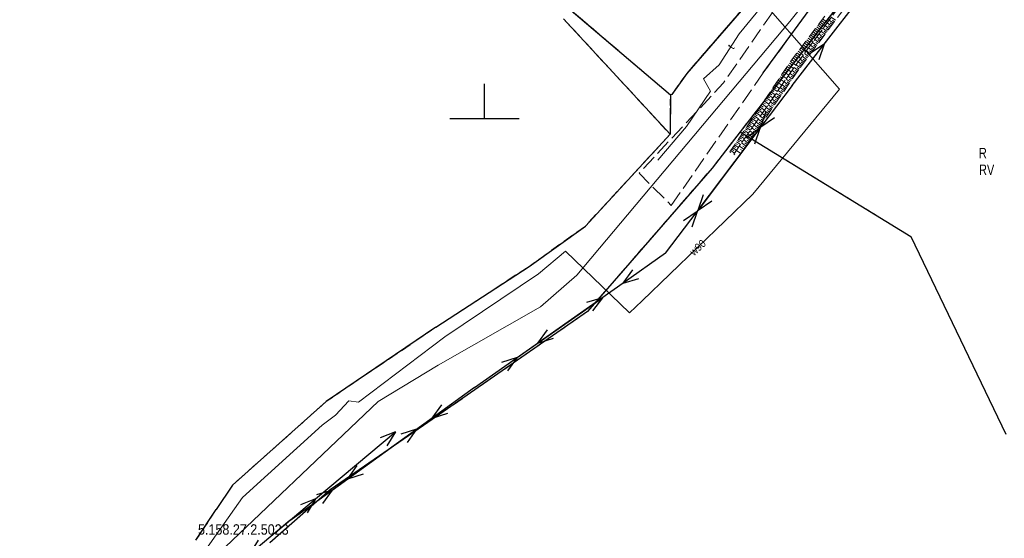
# Model space of a CAD drawing. Header units: metres. Extents: x 5548743 to 5556416, y 5707500 to 5714000.
# Tile 8 of 203: x 5551033 to 5551175, y 5711440 to 5711514. Entities that reach past the tile are written whole.
import ezdxf
from ezdxf.enums import TextEntityAlignment as Align

# ---------------------------------------------------------------- set-up
doc = ezdxf.new("R2010")
doc.units = ezdxf.units.M
doc.header["$MEASUREMENT"] = 0
for name, pattern in [('1.5_0.75', [2.25, 1.5, -0.75]), ('2.25_0.75', [3, 2.25, -0.75]), ('219-1000', [0]), ('suep_nn_1000', [0])]:
    doc.linetypes.add(name, pattern=pattern)
doc.layers.get('0').update_dxf_attribs({"color": 2, "linetype": 'CONTINUOUS', "lineweight": 5})
for name, color, linetype in [('000 Inne (niezydentyfikowane)', 7, 'CONTINUOUS'), ('209-oznaczenie konturu klasyfikacyjnego', 7, 'CONTINUOUS'), ('210-oznaczenie konturu użytku gruntowego', 7, 'CONTINUOUS'), ('217-kontur klasyfikacyjny', 7, 'CONTINUOUS'), ('218-kontur użytku gruntowego', 7, 'CONTINUOUS'), ('219-działka ewidencyjna', 7, 'CONTINUOUS'), ('jezdnia', 7, 'CONTINUOUS'), ('krawężnik', 7, 'CONTINUOUS'), ('przewód elektroenergetyczny niskiego napięcia', 7, 'CONTINUOUS'), ('przewód kanalizacyjny', 7, 'CONTINUOUS'), ('przewód telekomunikacyjny podziemny', 7, 'CONTINUOUS'), ('przewód telekomunikacyjny podziemny-Atr1', 7, 'CONTINUOUS'), ('przewód wodociągowy', 7, 'CONTINUOUS'), ('przewód wodociągowy-Atr1', 7, 'CONTINUOUS'), ('skarpa nieumocniona', 7, 'CONTINUOUS'), ('Szczegółowa osnowa geodezyjna wysokościowa-Atr103', 7, 'CONTINUOUS'), ('Wstawianie ramki sekcyjnej z opisem', 7, 'CONTINUOUS')]:
    doc.layers.add(name, color=color, linetype=linetype)
doc.styles.get("Standard").update_dxf_attribs({"font": 'Working1250', "width": 0.75})

# ---------------------------------------------------------------- blocks, each defined once
blk = doc.blocks.new('SUEP1')
at = {"color": 0, "linetype": 'Continuous'}
for p, q in [((0, 0), (7.5, 0)), ((7.5, 0), (5.25, 0.75)), ((7.5, 0), (5.25, -0.75)), ((7.5, 0), (22.5, 0)), ((22.5, 0), (20.25, 0.75)), ((22.5, 0), (20.25, -0.75))]:
    blk.add_line(p, q, dxfattribs=at)
blk = doc.blocks.new('RAMKA1000K')
at = {"color": 0}
for p, q in [((700, 0), (700, 5)), ((695, 0), (705, 0))]:
    blk.add_line(p, q, dxfattribs=at)

msp = doc.modelspace()

# ---------------------------------------------------------------- linework, layer by layer
at = {"layer": '000 Inne (niezydentyfikowane)', "color": 252, "linetype": 'Continuous', "lineweight": 18, "flags": 128}
for points in [[(5551148.15, 5711513.63), (5551148.5, 5711513.38)], [(5551148.33, 5711513.86), (5551149.01, 5711513.34)], [(5551148.5, 5711514.09), (5551148.84, 5711513.83)], [(5551148.67, 5711514.32), (5551149.35, 5711513.8)], [(5551149.91, 5711513.32), (5551149.32, 5711513.77)], [(5551150.21, 5711513.73), (5551149.62, 5711514.17)], [(5551150.06, 5711513.53), (5551149.77, 5711513.75)], [(5551150.51, 5711514.13), (5551149.92, 5711514.57)], [(5551150.36, 5711513.93), (5551150.07, 5711514.15)], [(5551147.11, 5711512.25), (5551147.46, 5711511.99)], [(5551147.29, 5711512.49), (5551147.98, 5711511.96)], [(5551147.46, 5711512.72), (5551147.81, 5711512.45)], [(5551147.63, 5711512.95), (5551148.33, 5711512.42)], [(5551147.81, 5711513.18), (5551148.15, 5711512.92)], [(5551147.98, 5711513.41), (5551148.67, 5711512.89)], [(5551149.02, 5711512.12), (5551148.43, 5711512.56)], [(5551149.32, 5711512.52), (5551148.73, 5711512.96)], [(5551149.17, 5711512.32), (5551148.87, 5711512.54)], [(5551149.61, 5711512.92), (5551149.02, 5711513.37)], [(5551149.46, 5711512.72), (5551149.17, 5711512.94)], [(5551149.76, 5711513.12), (5551149.47, 5711513.35)], [(5551146.05, 5711510.85), (5551146.4, 5711510.58)], [(5551146.23, 5711511.09), (5551146.93, 5711510.55)], [(5551146.4, 5711511.32), (5551146.76, 5711511.05)], [(5551146.58, 5711511.55), (5551147.29, 5711511.02)], [(5551146.76, 5711511.79), (5551147.11, 5711511.52)], [(5551146.93, 5711512.02), (5551147.63, 5711511.49)], [(5551147.82, 5711510.52), (5551147.23, 5711510.95)], [(5551148.12, 5711510.92), (5551147.53, 5711511.36)], [(5551147.97, 5711510.72), (5551147.68, 5711510.94)], [(5551148.42, 5711511.32), (5551147.83, 5711511.76)], [(5551148.27, 5711511.12), (5551147.97, 5711511.34)], [(5551148.72, 5711511.72), (5551148.13, 5711512.16)], [(5551148.57, 5711511.52), (5551148.27, 5711511.74)], [(5551148.87, 5711511.92), (5551148.57, 5711512.14)], [(5551144.97, 5711509.42), (5551145.33, 5711509.15)], [(5551145.15, 5711509.66), (5551145.87, 5711509.11)], [(5551145.33, 5711509.9), (5551145.69, 5711509.63)], [(5551145.51, 5711510.14), (5551146.23, 5711509.6)], [(5551145.69, 5711510.38), (5551146.05, 5711510.11)], [(5551145.87, 5711510.61), (5551146.58, 5711510.07)], [(5551146.92, 5711509.32), (5551146.34, 5711509.75)], [(5551147.22, 5711509.72), (5551146.64, 5711510.15)], [(5551147.07, 5711509.52), (5551146.78, 5711509.73)], [(5551147.52, 5711510.12), (5551146.94, 5711510.55)], [(5551147.37, 5711509.92), (5551147.08, 5711510.13)], [(5551147.67, 5711510.32), (5551147.38, 5711510.54)], [(5551143.89, 5711507.95), (5551144.27, 5711507.7)], [(5551144.06, 5711508.2), (5551144.82, 5711507.69)], [(5551144.24, 5711508.45), (5551144.6, 5711508.18)], [(5551144.42, 5711508.7), (5551145.15, 5711508.14)], [(5551144.6, 5711508.94), (5551144.97, 5711508.66)], [(5551144.78, 5711509.18), (5551145.51, 5711508.63)], [(5551145.72, 5711507.71), (5551145.15, 5711508.14)], [(5551146.02, 5711508.11), (5551145.44, 5711508.54)], [(5551145.87, 5711507.91), (5551145.58, 5711508.13)], [(5551146.32, 5711508.51), (5551145.74, 5711508.95)], [(5551146.17, 5711508.31), (5551145.88, 5711508.53)], [(5551146.62, 5711508.92), (5551146.04, 5711509.35)], [(5551146.47, 5711508.72), (5551146.18, 5711508.93)], [(5551146.77, 5711509.12), (5551146.48, 5711509.33)], [(5551143.06, 5711506.71), (5551143.79, 5711506.22)], [(5551143.22, 5711506.95), (5551143.59, 5711506.71)], [(5551143.39, 5711507.2), (5551144.13, 5711506.7)], [(5551143.55, 5711507.45), (5551143.93, 5711507.2)], [(5551143.72, 5711507.7), (5551144.47, 5711507.2)], [(5551144.85, 5711506.49), (5551144.26, 5711506.89)], [(5551145.14, 5711506.9), (5551144.55, 5711507.31)], [(5551144.99, 5711506.69), (5551144.7, 5711506.9)], [(5551145.42, 5711507.31), (5551144.83, 5711507.72)], [(5551145.28, 5711507.11), (5551144.98, 5711507.31)], [(5551145.57, 5711507.51), (5551145.28, 5711507.73)], [(5551142.09, 5711505.26), (5551142.79, 5711504.79)], [(5551142.25, 5711505.5), (5551142.6, 5711505.26)], [(5551142.41, 5711505.74), (5551143.12, 5711505.26)], [(5551142.57, 5711505.98), (5551142.93, 5711505.74)], [(5551142.73, 5711506.22), (5551143.45, 5711505.74)], [(5551142.89, 5711506.46), (5551143.26, 5711506.22)], [(5551143.72, 5711504.84), (5551143.12, 5711505.25)], [(5551144, 5711505.25), (5551143.4, 5711505.66)], [(5551143.86, 5711505.04), (5551143.56, 5711505.25)], [(5551144.29, 5711505.66), (5551143.69, 5711506.07)], [(5551144.14, 5711505.46), (5551143.84, 5711505.66)], [(5551144.57, 5711506.07), (5551143.97, 5711506.48)], [(5551144.43, 5711505.87), (5551144.13, 5711506.07)], [(5551144.71, 5711506.28), (5551144.41, 5711506.48)], [(5551141.15, 5711503.87), (5551141.83, 5711503.41)], [(5551141.3, 5711504.1), (5551141.65, 5711503.87)], [(5551141.46, 5711504.33), (5551142.15, 5711503.86)], [(5551141.61, 5711504.56), (5551141.96, 5711504.33)], [(5551141.77, 5711504.79), (5551142.47, 5711504.32)], [(5551141.93, 5711505.03), (5551142.28, 5711504.79)], [(5551142.87, 5711503.6), (5551142.26, 5711504.02)], [(5551143.15, 5711504.01), (5551142.54, 5711504.43)], [(5551143.01, 5711503.81), (5551142.71, 5711504.02)], [(5551143.44, 5711504.42), (5551142.83, 5711504.84)], [(5551143.29, 5711504.22), (5551142.99, 5711504.43)], [(5551143.58, 5711504.63), (5551143.28, 5711504.84)], [(5551140.1, 5711502.3), (5551140.42, 5711502.08)], [(5551140.24, 5711502.52), (5551140.9, 5711502.07)], [(5551140.39, 5711502.74), (5551140.73, 5711502.52)], [(5551140.54, 5711502.96), (5551141.21, 5711502.51)], [(5551140.69, 5711503.19), (5551141.03, 5711502.96)], [(5551140.84, 5711503.41), (5551141.52, 5711502.96)], [(5551141, 5711503.64), (5551141.34, 5711503.41)], [(5551141.73, 5711501.95), (5551141.12, 5711502.38)], [(5551142.02, 5711502.36), (5551141.4, 5711502.79)], [(5551141.88, 5711502.16), (5551141.57, 5711502.37)], [(5551142.3, 5711502.78), (5551141.69, 5711503.2)], [(5551142.16, 5711502.57), (5551141.85, 5711502.78)], [(5551142.58, 5711503.19), (5551141.97, 5711503.61)], [(5551142.44, 5711502.98), (5551142.14, 5711503.19)], [(5551142.73, 5711503.39), (5551142.42, 5711503.6)], [(5551139.23, 5711501), (5551139.54, 5711500.79)], [(5551139.37, 5711501.21), (5551140.01, 5711500.78)], [(5551139.51, 5711501.43), (5551139.83, 5711501.21)], [(5551139.66, 5711501.64), (5551140.3, 5711501.21)], [(5551139.8, 5711501.86), (5551140.13, 5711501.64)], [(5551139.95, 5711502.08), (5551140.6, 5711501.64)], [(5551140.88, 5711500.71), (5551140.25, 5711501.14)], [(5551141.16, 5711501.12), (5551140.54, 5711501.55)], [(5551141.02, 5711500.91), (5551140.71, 5711501.13)], [(5551141.45, 5711501.54), (5551140.83, 5711501.96)], [(5551141.31, 5711501.33), (5551141, 5711501.54)], [(5551141.59, 5711501.74), (5551141.28, 5711501.96)], [(5551138.24, 5711499.53), (5551138.85, 5711499.12)], [(5551138.38, 5711499.74), (5551138.69, 5711499.54)], [(5551138.52, 5711499.95), (5551139.14, 5711499.54)], [(5551138.66, 5711500.16), (5551138.97, 5711499.95)], [(5551138.8, 5711500.37), (5551139.42, 5711499.95)], [(5551138.94, 5711500.58), (5551139.26, 5711500.37)], [(5551139.08, 5711500.79), (5551139.71, 5711500.36)], [(5551139.72, 5711499.02), (5551139.09, 5711499.46)], [(5551140.01, 5711499.45), (5551139.38, 5711499.88)], [(5551139.87, 5711499.23), (5551139.55, 5711499.45)], [(5551140.3, 5711499.87), (5551139.67, 5711500.3)], [(5551140.16, 5711499.66), (5551139.84, 5711499.87)], [(5551140.59, 5711500.29), (5551139.96, 5711500.72)], [(5551140.45, 5711500.08), (5551140.13, 5711500.29)], [(5551140.73, 5711500.5), (5551140.42, 5711500.71)], [(5551137.26, 5711498.07), (5551137.55, 5711497.88)], [(5551137.4, 5711498.28), (5551137.99, 5711497.89)], [(5551137.54, 5711498.49), (5551137.84, 5711498.29)], [(5551137.68, 5711498.7), (5551138.28, 5711498.3)], [(5551137.82, 5711498.91), (5551138.12, 5711498.71)], [(5551137.96, 5711499.12), (5551138.56, 5711498.71)], [(5551138.1, 5711499.32), (5551138.4, 5711499.12)], [(5551138.84, 5711497.74), (5551138.2, 5711498.19)], [(5551139.13, 5711498.17), (5551138.5, 5711498.61)], [(5551138.99, 5711497.96), (5551138.67, 5711498.18)], [(5551139.43, 5711498.6), (5551138.79, 5711499.04)], [(5551139.28, 5711498.39), (5551138.96, 5711498.6)], [(5551139.57, 5711498.81), (5551139.26, 5711499.03)], [(5551136.28, 5711496.62), (5551136.84, 5711496.24)], [(5551136.42, 5711496.82), (5551136.71, 5711496.63)], [(5551136.56, 5711497.03), (5551137.13, 5711496.65)], [(5551136.7, 5711497.24), (5551136.99, 5711497.05)], [(5551136.84, 5711497.45), (5551137.42, 5711497.06)], [(5551136.98, 5711497.66), (5551137.27, 5711497.46)], [(5551137.12, 5711497.87), (5551137.7, 5711497.48)], [(5551137.95, 5711496.45), (5551137.3, 5711496.9)], [(5551138.25, 5711496.88), (5551137.6, 5711497.33)], [(5551138.1, 5711496.67), (5551137.78, 5711496.89)], [(5551138.55, 5711497.32), (5551137.9, 5711497.76)], [(5551138.4, 5711497.1), (5551138.07, 5711497.32)], [(5551138.69, 5711497.53), (5551138.37, 5711497.75)], [(5551135.44, 5711495.36), (5551135.98, 5711495)], [(5551135.58, 5711495.57), (5551135.86, 5711495.39)], [(5551135.72, 5711495.78), (5551136.27, 5711495.41)], [(5551135.86, 5711495.99), (5551136.14, 5711495.81)], [(5551136, 5711496.2), (5551136.56, 5711495.83)], [(5551136.14, 5711496.41), (5551136.42, 5711496.22)], [(5551136.91, 5711494.94), (5551136.26, 5711495.39)], [(5551137.34, 5711495.57), (5551136.69, 5711496.02)], [(5551137.17, 5711495.31), (5551136.84, 5711495.54)], [(5551137.65, 5711496.02), (5551137, 5711496.46)], [(5551137.5, 5711495.8), (5551137.17, 5711496.02)], [(5551137.8, 5711496.23), (5551137.48, 5711496.46)]]:
    msp.add_lwpolyline(points, dxfattribs=at)
at = {"layer": '217-kontur klasyfikacyjny', "color": 3, "linetype": '1.5_0.75', "lineweight": 18, "flags": 128}
for points in [[(5551158.08, 5711525.51), (5551136.81, 5711498.06)], [(5551136.81, 5711498.06), (5551161.35, 5711482.99)], [(5551161.35, 5711482.99), (5551175.06, 5711454.52)]]:
    msp.add_lwpolyline(points, dxfattribs=at)
at = {"layer": '218-kontur użytku gruntowego', "color": 70, "linetype": '1.5_0.75', "lineweight": 18, "flags": 128}
for points in [[(5551129.11, 5711506.49), (5551145.75, 5711525.69)], [(5551145.75, 5711525.69), (5551129.11, 5711506.49)], [(5551158.08, 5711525.51), (5551136.81, 5711498.06)], [(5551136.81, 5711498.06), (5551158.08, 5711525.51)], [(5551106.09, 5711521.01), (5551126.75, 5711503.38)], [(5551126.75, 5711503.38), (5551106.09, 5711521.01)], [(5551111.35, 5711514.36), (5551126.71, 5711497.72)], [(5551126.96, 5711503.46), (5551129.11, 5711506.49)], [(5551129.11, 5711506.49), (5551126.96, 5711503.46)], [(5551126.71, 5711497.72), (5551126.75, 5711503.38)], [(5551126.75, 5711503.38), (5551126.71, 5711497.72)], [(5551126.75, 5711503.38), (5551126.96, 5711503.46)], [(5551126.96, 5711503.46), (5551126.75, 5711503.38)], [(5551134.69, 5711495.33), (5551136.81, 5711498.06)], [(5551136.81, 5711498.06), (5551161.35, 5711482.99)], [(5551126.71, 5711497.72), (5551114.51, 5711484.5)], [(5551132.75, 5711492.85), (5551134.69, 5711495.33)], [(5551114.8, 5711472.18), (5551132.75, 5711492.85)], [(5551114.51, 5711484.5), (5551106.4, 5711478.69)], [(5551161.35, 5711482.99), (5551175.06, 5711454.52)], [(5551106.4, 5711478.69), (5551092.99, 5711469.92)], [(5551091.83, 5711456.21), (5551114.8, 5711472.18)], [(5551092.99, 5711469.92), (5551077.21, 5711459.23)], [(5551077.21, 5711459.23), (5551063.73, 5711447.21)], [(5551077.76, 5711446.53), (5551091.83, 5711456.21)], [(5551063.73, 5711447.21), (5551061.38, 5711443.69)], [(5551075.69, 5711444.73), (5551077.76, 5711446.53)], [(5551069.06, 5711438.9), (5551075.69, 5711444.73)], [(5551061.38, 5711443.69), (5551058.43, 5711439.25)]]:
    msp.add_lwpolyline(points, dxfattribs=at)
at = {"layer": '219-działka ewidencyjna', "color": 94, "linetype": '219-1000', "lineweight": 30, "flags": 128}
for points in [[(5551145.75, 5711525.69), (5551129.11, 5711506.49)], [(5551158.08, 5711525.51), (5551136.81, 5711498.06)], [(5551106.09, 5711521.01), (5551126.75, 5711503.38)], [(5551111.35, 5711514.36), (5551126.71, 5711497.72)], [(5551129.11, 5711506.49), (5551126.96, 5711503.46)], [(5551126.75, 5711503.38), (5551126.71, 5711497.72)], [(5551126.96, 5711503.46), (5551126.75, 5711503.38)], [(5551136.81, 5711498.06), (5551134.69, 5711495.33)], [(5551136.81, 5711498.06), (5551161.35, 5711482.99)], [(5551114.51, 5711484.5), (5551126.71, 5711497.72)], [(5551134.69, 5711495.33), (5551132.75, 5711492.85)], [(5551132.75, 5711492.85), (5551114.8, 5711472.18)], [(5551106.4, 5711478.69), (5551114.51, 5711484.5)], [(5551161.35, 5711482.99), (5551175.06, 5711454.52)], [(5551092.99, 5711469.92), (5551106.4, 5711478.69)], [(5551114.8, 5711472.18), (5551091.83, 5711456.21)], [(5551092.99, 5711469.92), (5551077.21, 5711459.23)], [(5551077.21, 5711459.23), (5551063.73, 5711447.21)], [(5551091.83, 5711456.21), (5551077.76, 5711446.53)], [(5551063.73, 5711447.21), (5551061.38, 5711443.69)], [(5551077.76, 5711446.53), (5551069.06, 5711438.9)], [(5551058.43, 5711439.25), (5551061.38, 5711443.69)]]:
    msp.add_lwpolyline(points, dxfattribs=at)
at = {"layer": 'jezdnia', "color": 252, "linetype": '2.25_0.75', "lineweight": 18, "flags": 128}
msp.add_lwpolyline([(5551126.88, 5711487.46), (5551140.12, 5711506.56), (5551148.99, 5711518.69), (5551155.81, 5711527.37), (5551161.02, 5711533.45), (5551164.06, 5711536.22), (5551168.63, 5711539.25), (5551171.4, 5711540.43), (5551172.09, 5711540.78), (5551167.74, 5711545.19), (5551159.61, 5711538.91), (5551155.42, 5711534.26), (5551144.98, 5711520.37), (5551134.39, 5711505.1), (5551122.24, 5711492.11)], close=True, dxfattribs=at)
at = {"layer": 'krawężnik', "color": 252, "linetype": 'Continuous', "lineweight": 25, "flags": 128}
msp.add_lwpolyline([(5551140.12, 5711506.56), (5551148.99, 5711518.69), (5551155.81, 5711527.37), (5551161.02, 5711533.45), (5551164.06, 5711536.22), (5551168.63, 5711539.25), (5551171.4, 5711540.43), (5551171.93, 5711539.01)], dxfattribs=at)
at = {"layer": 'przewód elektroenergetyczny niskiego napięcia', "color": 1, "linetype": 'suep_nn_1000', "lineweight": 18, "flags": 128}
for points in [[(5551167.43, 5711534.65), (5551144.3, 5711504.76)], [(5551144.3, 5711504.76), (5551126.07, 5711480.6)], [(5551126.07, 5711480.6), (5551098.55, 5711461.24)], [(5551098.55, 5711461.24), (5551071.96, 5711442.1)], [(5551071.96, 5711442.1), (5551069.94, 5711440.4)], [(5551069.94, 5711440.4), (5551071.96, 5711442.1)]]:
    msp.add_lwpolyline(points, dxfattribs=at)
at = {"layer": 'przewód kanalizacyjny', "color": 34, "linetype": 'Continuous', "lineweight": 18, "flags": 128}
msp.add_lwpolyline([(5551248.99, 5711626.03), (5551245.29, 5711622.4), (5551238.44, 5711615.57), (5551223.02, 5711599.27), (5551200.89, 5711575.8), (5551160.95, 5711535.25), (5551143.96, 5711513.97), (5551113.29, 5711477.41), (5551108.07, 5711472.85), (5551093.32, 5711464.48), (5551084.7, 5711459.22), (5551059.66, 5711435.42), (5551046.41, 5711399.42), (5551043.46, 5711379.16), (5551033.07, 5711337.43)], dxfattribs=at)
at = {"layer": 'przewód telekomunikacyjny podziemny', "color": 30, "linetype": 'Continuous', "lineweight": 18, "flags": 128}
msp.add_lwpolyline([(5551144.97, 5711547.74), (5551144.76, 5711546.75), (5551144.62, 5711544.81), (5551145.51, 5711542.12), (5551146.79, 5711539.52), (5551150.4, 5711534.37), (5551150.76, 5711530.69), (5551145.57, 5711523.77), (5551140.89, 5711517.38), (5551136.64, 5711512.19), (5551133.78, 5711507.7), (5551131.54, 5711505.71), (5551132.52, 5711503.9), (5551129.05, 5711498.84), (5551124.96, 5711493.99)], dxfattribs=at)
at = {"layer": 'przewód wodociągowy', "color": 5, "linetype": 'Continuous', "lineweight": 18, "flags": 128}
msp.add_lwpolyline([(5551036.84, 5711332.52), (5551035.77, 5711342.1), (5551035.41, 5711356.65), (5551038.59, 5711385.83), (5551042.65, 5711408.48), (5551048.85, 5711415.73), (5551056.67, 5711433.37), (5551065.14, 5711445.4), (5551076.61, 5711455.83), (5551078.52, 5711457.27), (5551080.46, 5711459.35), (5551081.87, 5711459.13), (5551094.28, 5711468.56), (5551107.75, 5711477.61), (5551111.63, 5711480.87), (5551120.84, 5711471.99), (5551122.68, 5711473.74), (5551138.62, 5711489.07), (5551151.08, 5711504.22), (5551136.38, 5711521.06), (5551134.28, 5711525.23), (5551131.83, 5711533.43), (5551133.85, 5711546.92)], dxfattribs=at)
at = {"layer": 'skarpa nieumocniona', "color": 252, "linetype": '1.5_0.75', "lineweight": 18, "flags": 128}
for points in [[(5551173.76, 5711539.49), (5551166.1, 5711536.69), (5551157.65, 5711526.19), (5551144.18, 5711508.38), (5551135.32, 5711495.18), (5551135.87, 5711494.84), (5551144.87, 5711507.77), (5551158.17, 5711525.68), (5551166.82, 5711536.05), (5551173.83, 5711538.55)], [(5551173.76, 5711539.49), (5551166.1, 5711536.69), (5551157.65, 5711526.19), (5551144.18, 5711508.38), (5551135.32, 5711495.18), (5551135.87, 5711494.84), (5551144.87, 5711507.77), (5551158.17, 5711525.68), (5551166.82, 5711536.05), (5551173.83, 5711538.55)], [(5551145.44, 5711507.34), (5551158.77, 5711525.17), (5551167.19, 5711535.47), (5551173.98, 5711537.73), (5551173.83, 5711538.55), (5551166.82, 5711536.05), (5551158.17, 5711525.68), (5551144.87, 5711507.77), (5551135.87, 5711494.84), (5551136.63, 5711494.53)], [(5551145.44, 5711507.34), (5551158.77, 5711525.17), (5551167.19, 5711535.47), (5551173.98, 5711537.73), (5551173.83, 5711538.55), (5551166.82, 5711536.05), (5551158.17, 5711525.68), (5551144.87, 5711507.77), (5551135.87, 5711494.84), (5551136.63, 5711494.53)]]:
    msp.add_lwpolyline(points, close=True, dxfattribs=at)

# ---------------------------------------------------------------- block references
at = {"layer": 'przewód elektroenergetyczny niskiego napięcia', "color": 1, "linetype": 'Continuous', "lineweight": 18}
for p, rotation in [((5551144.3, 5711504.76), 52.26599999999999), ((5551144.3, 5711504.76), 232.964), ((5551126.07, 5711480.6), 52.964), ((5551126.07, 5711480.6), 215.126), ((5551098.55, 5711461.24), 35.126), ((5551098.55, 5711461.24), 215.747), ((5551071.96, 5711442.1), 35.747), ((5551069.94, 5711440.4), 40.083), ((5551071.96, 5711442.1), 220.083)]:
    msp.add_blockref('SUEP1', p, dxfattribs=dict(at, rotation=rotation))
at = {"layer": 'Wstawianie ramki sekcyjnej z opisem', "color": 8, "linetype": 'Continuous', "lineweight": 5}
msp.add_blockref('RAMKA1000K', (5550400, 5711500), dxfattribs=at)
msp.add_blockref('RAMKA1000K', (5550400, 5711500), dxfattribs=at)
msp.add_blockref('RAMKA1000K', (5550400, 5711500), dxfattribs=at)
msp.add_blockref('RAMKA1000K', (5550400, 5711500), dxfattribs=at)

# ---------------------------------------------------------------- texts
at = {"layer": '209-oznaczenie konturu klasyfikacyjnego', "color": 70, "linetype": 'Continuous', "lineweight": 18, "width": 0.79}
msp.add_text('RV', height=1.5, dxfattribs=at).set_placement((5551171.18, 5711493.36), align=Align.TOP_LEFT)
at = {"layer": '210-oznaczenie konturu użytku gruntowego', "color": 70, "linetype": 'Continuous', "lineweight": 18, "width": 0.79}
msp.add_text('R', height=1.5, dxfattribs=at).set_placement((5551171.16, 5711494.26))
at = {"layer": 'przewód telekomunikacyjny podziemny-Atr1', "color": 30, "width": 0.9}
msp.add_text('t', height=1.125, rotation=56.19, dxfattribs=at).set_placement((5551135.35, 5711510.16), align=Align.MIDDLE_LEFT)
at = {"layer": 'przewód wodociągowy-Atr1', "color": 5, "width": 0.9}
msp.add_text('w90', height=1.125, rotation=42.563, dxfattribs=at).set_placement((5551129.77, 5711480.56), align=Align.MIDDLE_LEFT)
at = {"layer": 'Szczegółowa osnowa geodezyjna wysokościowa-Atr103', "color": 252, "width": 0.9}
msp.add_text('5.158.27.2.5023', height=1.5, dxfattribs=at).set_placement((5551058.74, 5711439.61), align=Align.BOTTOM_LEFT)

doc.saveas('drawing.dxf')
